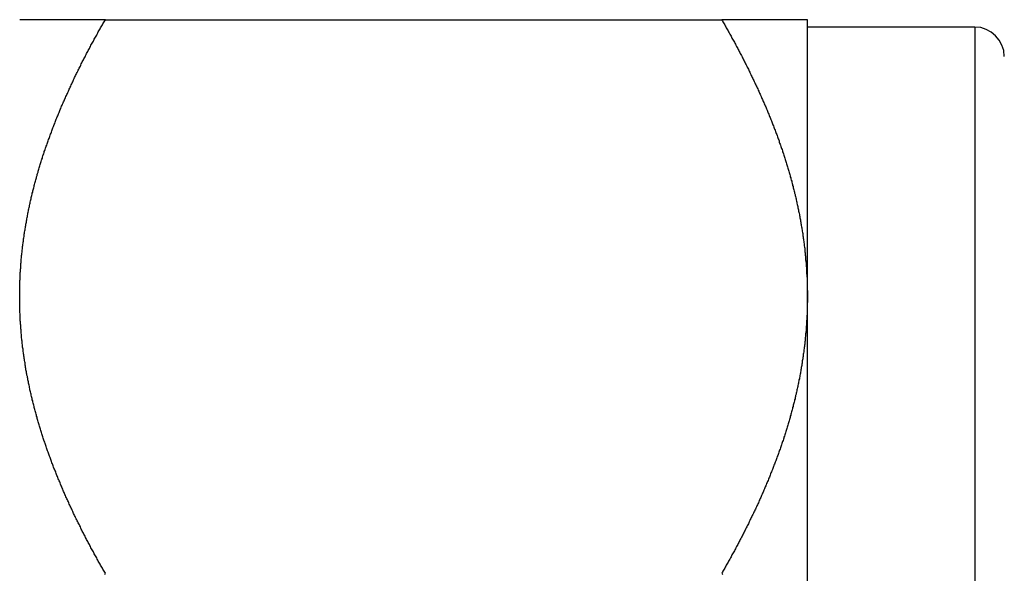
# Model space of a CAD drawing. Extents: x 7.6 to 27.1, y 2.7 to 20.5.
# Tile 23 of 136: x 18.94 to 19.44, y 3.551 to 3.832. Entities that reach past the tile are written whole.
import ezdxf

# ---------------------------------------------------------------- set-up
doc = ezdxf.new("R2010")
doc.units = 0
doc.layers.get('0').update_dxf_attribs({"linetype": 'CONTINUOUS'})

msp = doc.modelspace()

# ---------------------------------------------------------------- linework, layer by layer
at = {"color": 7, "linetype": 'CONTINUOUS'}
for p, q in [((18.98348, 3.83195), (19.29647, 3.83195)), ((19.33998, 3.69132), (19.33998, 3.83195)), ((19.42498, 3.8282), (19.33998, 3.8282)), ((19.33998, 3.41007), (19.33998, 3.69132))]:
    msp.add_line(p, q, dxfattribs=at)
at = {"color": 8, "linetype": 'CONTINUOUS'}
msp.add_line((19.42498, 3.8282), (19.42498, 3.2732), dxfattribs=at)
at = {"color": 7}
for points in [[(18.94, 3.69132, 0), (18.94, 3.6919, 0), (18.94, 3.69248, 0), (18.94, 3.69306, 0), (18.94, 3.69364, 0), (18.94, 3.69422, 0), (18.94, 3.6948, 0), (18.94, 3.69538, 0), (18.94, 3.69596, 0), (18.94, 3.69654, 0), (18.9401, 3.69712, 0), (18.9401, 3.6977, 0), (18.9401, 3.69828, 0), (18.9401, 3.69885, 0), (18.9401, 3.69943, 0), (18.9402, 3.70001, 0), (18.9402, 3.70059, 0), (18.9402, 3.70116, 0), (18.9402, 3.70174, 0), (18.9403, 3.70232, 0), (18.9403, 3.70289, 0), (18.9403, 3.70347, 0), (18.9404, 3.70404, 0), (18.9404, 3.70462, 0), (18.9404, 3.7052, 0), (18.9405, 3.70577, 0), (18.9405, 3.70635, 0), (18.9406, 3.70692, 0), (18.9406, 3.70749, 0), (18.9406, 3.70807, 0), (18.9407, 3.70864, 0), (18.9407, 3.70922, 0), (18.9408, 3.70979, 0), (18.9408, 3.71036, 0), (18.9409, 3.71094, 0), (18.9409, 3.71151, 0), (18.941, 3.71208, 0), (18.9411, 3.71265, 0), (18.9411, 3.71323, 0), (18.9412, 3.7138, 0), (18.9412, 3.71437, 0), (18.9413, 3.71494, 0), (18.9414, 3.71551, 0), (18.9414, 3.71608, 0), (18.9415, 3.71666, 0), (18.9416, 3.71723, 0), (18.9416, 3.7178, 0), (18.9417, 3.71837, 0), (18.9418, 3.71894, 0), (18.9419, 3.71951, 0), (18.9419, 3.72008, 0), (18.942, 3.72064, 0), (18.9421, 3.72121, 0), (18.9422, 3.72178, 0), (18.9423, 3.72235, 0), (18.9423, 3.72292, 0), (18.9424, 3.72349, 0), (18.9425, 3.72406, 0), (18.9426, 3.72462, 0), (18.9427, 3.72519, 0), (18.9428, 3.72576, 0), (18.9429, 3.72633, 0), (18.943, 3.72689, 0), (18.9431, 3.72746, 0), (18.9432, 3.72803, 0), (18.9433, 3.72859, 0), (18.9434, 3.72916, 0), (18.9435, 3.72972, 0), (18.9436, 3.73029, 0), (18.9437, 3.73085, 0), (18.9438, 3.73142, 0), (18.9439, 3.73198, 0), (18.944, 3.73255, 0), (18.9441, 3.73311, 0), (18.9442, 3.73368, 0), (18.9443, 3.73424, 0), (18.9444, 3.73481, 0), (18.9445, 3.73537, 0), (18.9447, 3.73593, 0), (18.9448, 3.7365, 0), (18.9449, 3.73706, 0), (18.945, 3.73762, 0), (18.9451, 3.73819, 0), (18.9453, 3.73875, 0), (18.9454, 3.73931, 0), (18.9455, 3.73987, 0), (18.9456, 3.74043, 0), (18.9458, 3.741, 0), (18.9459, 3.74156, 0), (18.946, 3.74212, 0), (18.9462, 3.74268, 0), (18.9463, 3.74324, 0), (18.9464, 3.7438, 0), (18.9466, 3.74436, 0), (18.9467, 3.74492, 0), (18.9468, 3.74548, 0), (18.947, 3.74604, 0), (18.9471, 3.7466, 0), (18.9473, 3.74716, 0), (18.9474, 3.74772, 0), (18.9476, 3.74828, 0), (18.9477, 3.74884, 0), (18.9479, 3.7494, 0), (18.948, 3.74995, 0), (18.9482, 3.75051, 0), (18.9483, 3.75107, 0), (18.9485, 3.75163, 0), (18.9486, 3.75219, 0), (18.9488, 3.75274, 0), (18.9489, 3.7533, 0), (18.9491, 3.75386, 0), (18.9493, 3.75441, 0), (18.9494, 3.75497, 0), (18.9496, 3.75553, 0), (18.9497, 3.75608, 0), (18.9499, 3.75664, 0), (18.9501, 3.7572, 0), (18.9502, 3.75775, 0), (18.9504, 3.75831, 0), (18.9506, 3.75886, 0), (18.9508, 3.75942, 0), (18.9509, 3.75997, 0), (18.9511, 3.76053, 0), (18.9513, 3.76108, 0), (18.9515, 3.76164, 0), (18.9516, 3.76219, 0), (18.9518, 3.76274, 0), (18.952, 3.7633, 0), (18.9522, 3.76385, 0), (18.9524, 3.76441, 0), (18.9525, 3.76496, 0), (18.9527, 3.76551, 0), (18.9529, 3.76606, 0), (18.9531, 3.76662, 0), (18.9533, 3.76717, 0), (18.9535, 3.76772, 0), (18.9537, 3.76827, 0), (18.9539, 3.76883, 0), (18.9541, 3.76938, 0), (18.9543, 3.76993, 0), (18.9545, 3.77048, 0), (18.9547, 3.77103, 0), (18.9549, 3.77158, 0), (18.9551, 3.77214, 0), (18.9553, 3.77269, 0), (18.9555, 3.77324, 0), (18.9557, 3.77379, 0), (18.9559, 3.77434, 0), (18.9561, 3.77489, 0), (18.9563, 3.77544, 0), (18.9565, 3.77598, 0), (18.9567, 3.77653, 0), (18.9569, 3.77708, 0), (18.9571, 3.77763, 0), (18.9573, 3.77818, 0), (18.9575, 3.77873, 0), (18.9578, 3.77928, 0), (18.958, 3.77982, 0), (18.9582, 3.78037, 0), (18.9584, 3.78092, 0), (18.9586, 3.78146, 0), (18.9588, 3.78201, 0), (18.9591, 3.78256, 0), (18.9593, 3.7831, 0), (18.9595, 3.78365, 0), (18.9597, 3.78419, 0), (18.96, 3.78474, 0), (18.9602, 3.78528, 0), (18.9604, 3.78583, 0), (18.9606, 3.78637, 0), (18.9609, 3.78691, 0), (18.9611, 3.78746, 0), (18.9613, 3.788, 0), (18.9616, 3.78854, 0), (18.9618, 3.78909, 0), (18.962, 3.78963, 0), (18.9623, 3.79017, 0), (18.9625, 3.79071, 0), (18.9627, 3.79125, 0), (18.963, 3.79179, 0), (18.9632, 3.79233, 0), (18.9634, 3.79287, 0), (18.9637, 3.79341, 0), (18.9639, 3.79395, 0), (18.9642, 3.79449, 0), (18.9644, 3.79503, 0), (18.9647, 3.79557, 0), (18.9649, 3.79611, 0), (18.9651, 3.79664, 0), (18.9654, 3.79718, 0), (18.9656, 3.79772, 0), (18.9659, 3.79825, 0), (18.9661, 3.79879, 0), (18.9664, 3.79932, 0), (18.9666, 3.79986, 0), (18.9669, 3.80039, 0), (18.9671, 3.80093, 0), (18.9674, 3.80146, 0), (18.9676, 3.802, 0), (18.9679, 3.80253, 0), (18.9682, 3.80306, 0), (18.9684, 3.8036, 0), (18.9687, 3.80413, 0), (18.9689, 3.80466, 0), (18.9692, 3.80519, 0), (18.9695, 3.80573, 0), (18.9697, 3.80626, 0), (18.97, 3.80679, 0), (18.9702, 3.80732, 0), (18.9705, 3.80785, 0), (18.9708, 3.80838, 0), (18.971, 3.80891, 0), (18.9713, 3.80944, 0), (18.9716, 3.80997, 0), (18.9718, 3.8105, 0), (18.9721, 3.81103, 0), (18.9724, 3.81155, 0), (18.9726, 3.81208, 0), (18.9729, 3.81261, 0), (18.9732, 3.81314, 0), (18.9735, 3.81367, 0), (18.9737, 3.81419, 0), (18.974, 3.81472, 0), (18.9743, 3.81525, 0), (18.9746, 3.81577, 0), (18.9748, 3.8163, 0), (18.9751, 3.81682, 0), (18.9754, 3.81735, 0), (18.9757, 3.81787, 0), (18.976, 3.8184, 0), (18.9762, 3.81892, 0), (18.9765, 3.81945, 0), (18.9768, 3.81997, 0), (18.9771, 3.82049, 0), (18.9774, 3.82102, 0), (18.9776, 3.82154, 0), (18.9779, 3.82206, 0), (18.9782, 3.82259, 0), (18.9785, 3.82311, 0), (18.9788, 3.82363, 0), (18.9791, 3.82415, 0), (18.9794, 3.82467, 0), (18.9797, 3.82519, 0), (18.9799, 3.82571, 0), (18.9802, 3.82624, 0), (18.9805, 3.82676, 0), (18.9808, 3.82728, 0), (18.9811, 3.8278, 0), (18.9814, 3.82832, 0), (18.9817, 3.82883, 0), (18.982, 3.82935, 0), (18.9823, 3.82987, 0), (18.9826, 3.83039, 0), (18.9829, 3.83091, 0), (18.9832, 3.83143, 0), (18.9835, 3.83195, 0)], [(18.9835, 3.83195, 0), (18.9832, 3.83195, 0), (18.9829, 3.83195, 0), (18.9826, 3.83195, 0), (18.9823, 3.83195, 0), (18.982, 3.83195, 0), (18.9817, 3.83195, 0), (18.9814, 3.83195, 0), (18.9811, 3.83195, 0), (18.9808, 3.83195, 0), (18.9805, 3.83195, 0), (18.9802, 3.83195, 0), (18.9799, 3.83195, 0), (18.9797, 3.83195, 0), (18.9794, 3.83195, 0), (18.9791, 3.83195, 0), (18.9788, 3.83195, 0), (18.9785, 3.83195, 0), (18.9782, 3.83195, 0), (18.9779, 3.83195, 0), (18.9776, 3.83195, 0), (18.9774, 3.83195, 0), (18.9771, 3.83195, 0), (18.9768, 3.83195, 0), (18.9765, 3.83195, 0), (18.9762, 3.83195, 0), (18.9759, 3.83195, 0), (18.9757, 3.83195, 0), (18.9754, 3.83195, 0), (18.9751, 3.83195, 0), (18.9748, 3.83195, 0), (18.9746, 3.83195, 0), (18.9743, 3.83195, 0), (18.974, 3.83195, 0), (18.9737, 3.83195, 0), (18.9735, 3.83195, 0), (18.9732, 3.83195, 0), (18.9729, 3.83195, 0), (18.9726, 3.83195, 0), (18.9724, 3.83195, 0), (18.9721, 3.83195, 0), (18.9718, 3.83195, 0), (18.9716, 3.83195, 0), (18.9713, 3.83195, 0), (18.971, 3.83195, 0), (18.9708, 3.83195, 0), (18.9705, 3.83195, 0), (18.9703, 3.83195, 0), (18.97, 3.83195, 0), (18.9697, 3.83195, 0), (18.9695, 3.83195, 0), (18.9692, 3.83195, 0), (18.969, 3.83195, 0), (18.9687, 3.83195, 0), (18.9684, 3.83195, 0), (18.9682, 3.83195, 0), (18.9679, 3.83195, 0), (18.9677, 3.83195, 0), (18.9674, 3.83195, 0), (18.9672, 3.83195, 0), (18.9669, 3.83195, 0), (18.9667, 3.83195, 0), (18.9664, 3.83195, 0), (18.9662, 3.83195, 0), (18.9659, 3.83195, 0), (18.9657, 3.83195, 0), (18.9654, 3.83195, 0), (18.9652, 3.83195, 0), (18.9649, 3.83195, 0), (18.9647, 3.83195, 0), (18.9645, 3.83195, 0), (18.9642, 3.83195, 0), (18.964, 3.83195, 0), (18.9637, 3.83195, 0), (18.9635, 3.83195, 0), (18.9633, 3.83195, 0), (18.963, 3.83195, 0), (18.9628, 3.83195, 0), (18.9626, 3.83195, 0), (18.9623, 3.83195, 0), (18.9621, 3.83195, 0), (18.9619, 3.83195, 0), (18.9616, 3.83195, 0), (18.9614, 3.83195, 0), (18.9612, 3.83195, 0), (18.9609, 3.83195, 0), (18.9607, 3.83195, 0), (18.9605, 3.83195, 0), (18.9603, 3.83195, 0), (18.96, 3.83195, 0), (18.9598, 3.83195, 0), (18.9596, 3.83195, 0), (18.9594, 3.83195, 0), (18.9592, 3.83195, 0), (18.9589, 3.83195, 0), (18.9587, 3.83195, 0), (18.9585, 3.83195, 0), (18.9583, 3.83195, 0), (18.9581, 3.83195, 0), (18.9579, 3.83195, 0), (18.9576, 3.83195, 0), (18.9574, 3.83195, 0), (18.9572, 3.83195, 0), (18.957, 3.83195, 0), (18.9568, 3.83195, 0), (18.9566, 3.83195, 0), (18.9564, 3.83195, 0), (18.9562, 3.83195, 0), (18.956, 3.83195, 0), (18.9558, 3.83195, 0), (18.9556, 3.83195, 0), (18.9554, 3.83195, 0), (18.9552, 3.83195, 0), (18.955, 3.83195, 0), (18.9548, 3.83195, 0), (18.9546, 3.83195, 0), (18.9544, 3.83195, 0), (18.9542, 3.83195, 0), (18.954, 3.83195, 0), (18.9538, 3.83195, 0), (18.9536, 3.83195, 0), (18.9534, 3.83195, 0), (18.9533, 3.83195, 0), (18.9531, 3.83195, 0), (18.9529, 3.83195, 0), (18.9527, 3.83195, 0), (18.9525, 3.83195, 0), (18.9523, 3.83195, 0), (18.9521, 3.83195, 0), (18.952, 3.83195, 0), (18.9518, 3.83195, 0), (18.9516, 3.83195, 0), (18.9514, 3.83195, 0), (18.9513, 3.83195, 0), (18.9511, 3.83195, 0), (18.9509, 3.83195, 0), (18.9507, 3.83195, 0), (18.9506, 3.83195, 0), (18.9504, 3.83195, 0), (18.9502, 3.83195, 0), (18.9501, 3.83195, 0), (18.9499, 3.83195, 0), (18.9497, 3.83195, 0), (18.9496, 3.83195, 0), (18.9494, 3.83195, 0), (18.9492, 3.83195, 0), (18.9491, 3.83195, 0), (18.9489, 3.83195, 0), (18.9488, 3.83195, 0), (18.9486, 3.83195, 0), (18.9485, 3.83195, 0), (18.9483, 3.83195, 0), (18.9482, 3.83195, 0), (18.948, 3.83195, 0), (18.9478, 3.83195, 0), (18.9477, 3.83195, 0), (18.9476, 3.83195, 0), (18.9474, 3.83195, 0), (18.9473, 3.83195, 0), (18.9471, 3.83195, 0), (18.947, 3.83195, 0), (18.9468, 3.83195, 0), (18.9467, 3.83195, 0), (18.9466, 3.83195, 0), (18.9464, 3.83195, 0), (18.9463, 3.83195, 0), (18.9462, 3.83195, 0), (18.946, 3.83195, 0), (18.9459, 3.83195, 0), (18.9458, 3.83195, 0), (18.9456, 3.83195, 0), (18.9455, 3.83195, 0), (18.9454, 3.83195, 0), (18.9452, 3.83195, 0), (18.9451, 3.83195, 0), (18.945, 3.83195, 0), (18.9449, 3.83195, 0), (18.9448, 3.83195, 0), (18.9446, 3.83195, 0), (18.9445, 3.83195, 0), (18.9444, 3.83195, 0), (18.9443, 3.83195, 0), (18.9442, 3.83195, 0), (18.9441, 3.83195, 0), (18.944, 3.83195, 0), (18.9439, 3.83195, 0), (18.9437, 3.83195, 0), (18.9436, 3.83195, 0), (18.9435, 3.83195, 0), (18.9434, 3.83195, 0), (18.9433, 3.83195, 0), (18.9432, 3.83195, 0), (18.9431, 3.83195, 0), (18.943, 3.83195, 0), (18.9429, 3.83195, 0), (18.9428, 3.83195, 0), (18.9428, 3.83195, 0), (18.9427, 3.83195, 0), (18.9426, 3.83195, 0), (18.9425, 3.83195, 0), (18.9424, 3.83195, 0), (18.9423, 3.83195, 0), (18.9422, 3.83195, 0), (18.9421, 3.83195, 0), (18.9421, 3.83195, 0), (18.942, 3.83195, 0), (18.9419, 3.83195, 0), (18.9418, 3.83195, 0), (18.9418, 3.83195, 0), (18.9417, 3.83195, 0), (18.9416, 3.83195, 0), (18.9415, 3.83195, 0), (18.9415, 3.83195, 0), (18.9414, 3.83195, 0), (18.9413, 3.83195, 0), (18.9413, 3.83195, 0), (18.9412, 3.83195, 0), (18.9411, 3.83195, 0), (18.9411, 3.83195, 0), (18.941, 3.83195, 0), (18.941, 3.83195, 0), (18.9409, 3.83195, 0), (18.9409, 3.83195, 0), (18.9408, 3.83195, 0), (18.9408, 3.83195, 0), (18.9407, 3.83195, 0), (18.9407, 3.83195, 0), (18.9406, 3.83195, 0), (18.9406, 3.83195, 0), (18.9405, 3.83195, 0), (18.9405, 3.83195, 0), (18.9404, 3.83195, 0), (18.9404, 3.83195, 0), (18.9404, 3.83195, 0), (18.9403, 3.83195, 0), (18.9403, 3.83195, 0), (18.9403, 3.83195, 0), (18.9402, 3.83195, 0), (18.9402, 3.83195, 0), (18.9402, 3.83195, 0), (18.9402, 3.83195, 0), (18.9401, 3.83195, 0), (18.9401, 3.83195, 0), (18.9401, 3.83195, 0), (18.9401, 3.83195, 0), (18.9401, 3.83195, 0), (18.94, 3.83195, 0), (18.94, 3.83195, 0), (18.94, 3.83195, 0), (18.94, 3.83195, 0), (18.94, 3.83195, 0), (18.94, 3.83195, 0), (18.94, 3.83195, 0), (18.94, 3.83195, 0), (18.94, 3.83195, 0), (18.94, 3.83195, 0)], [(19.2965, 3.83195, 0), (19.2968, 3.83143, 0), (19.2971, 3.83091, 0), (19.2974, 3.83039, 0), (19.2977, 3.82987, 0), (19.298, 3.82935, 0), (19.2982, 3.82883, 0), (19.2985, 3.82831, 0), (19.2988, 3.82779, 0), (19.2991, 3.82727, 0), (19.2994, 3.82675, 0), (19.2997, 3.82623, 0), (19.3, 3.82571, 0), (19.3003, 3.82519, 0), (19.3006, 3.82467, 0), (19.3009, 3.82415, 0), (19.3012, 3.82362, 0), (19.3015, 3.8231, 0), (19.3017, 3.82258, 0), (19.302, 3.82206, 0), (19.3023, 3.82154, 0), (19.3026, 3.82101, 0), (19.3029, 3.82049, 0), (19.3032, 3.81997, 0), (19.3034, 3.81945, 0), (19.3037, 3.81892, 0), (19.304, 3.8184, 0), (19.3043, 3.81787, 0), (19.3046, 3.81735, 0), (19.3048, 3.81683, 0), (19.3051, 3.8163, 0), (19.3054, 3.81578, 0), (19.3057, 3.81525, 0), (19.3059, 3.81473, 0), (19.3062, 3.8142, 0), (19.3065, 3.81368, 0), (19.3068, 3.81315, 0), (19.307, 3.81263, 0), (19.3073, 3.8121, 0), (19.3076, 3.81157, 0), (19.3078, 3.81105, 0), (19.3081, 3.81052, 0), (19.3084, 3.80999, 0), (19.3086, 3.80947, 0), (19.3089, 3.80894, 0), (19.3092, 3.80841, 0), (19.3094, 3.80788, 0), (19.3097, 3.80736, 0), (19.31, 3.80683, 0), (19.3102, 3.8063, 0), (19.3105, 3.80577, 0), (19.3107, 3.80524, 0), (19.311, 3.80471, 0), (19.3113, 3.80418, 0), (19.3115, 3.80365, 0), (19.3118, 3.80312, 0), (19.312, 3.80259, 0), (19.3123, 3.80206, 0), (19.3125, 3.80153, 0), (19.3128, 3.801, 0), (19.313, 3.80047, 0), (19.3133, 3.79994, 0), (19.3135, 3.79941, 0), (19.3138, 3.79887, 0), (19.314, 3.79834, 0), (19.3143, 3.79781, 0), (19.3145, 3.79728, 0), (19.3148, 3.79675, 0), (19.315, 3.79621, 0), (19.3153, 3.79568, 0), (19.3155, 3.79515, 0), (19.3157, 3.79461, 0), (19.316, 3.79408, 0), (19.3162, 3.79354, 0), (19.3165, 3.79301, 0), (19.3167, 3.79247, 0), (19.3169, 3.79194, 0), (19.3172, 3.7914, 0), (19.3174, 3.79087, 0), (19.3176, 3.79033, 0), (19.3179, 3.7898, 0), (19.3181, 3.78926, 0), (19.3183, 3.78872, 0), (19.3186, 3.78819, 0), (19.3188, 3.78765, 0), (19.319, 3.78711, 0), (19.3192, 3.78658, 0), (19.3195, 3.78604, 0), (19.3197, 3.7855, 0), (19.3199, 3.78496, 0), (19.3201, 3.78442, 0), (19.3204, 3.78388, 0), (19.3206, 3.78334, 0), (19.3208, 3.7828, 0), (19.321, 3.78227, 0), (19.3212, 3.78173, 0), (19.3214, 3.78119, 0), (19.3217, 3.78064, 0), (19.3219, 3.7801, 0), (19.3221, 3.77956, 0), (19.3223, 3.77902, 0), (19.3225, 3.77848, 0), (19.3227, 3.77794, 0), (19.3229, 3.7774, 0), (19.3231, 3.77685, 0), (19.3233, 3.77631, 0), (19.3236, 3.77577, 0), (19.3238, 3.77522, 0), (19.324, 3.77468, 0), (19.3242, 3.77414, 0), (19.3244, 3.77359, 0), (19.3246, 3.77305, 0), (19.3248, 3.7725, 0), (19.325, 3.77196, 0), (19.3252, 3.77141, 0), (19.3254, 3.77087, 0), (19.3256, 3.77032, 0), (19.3257, 3.76978, 0), (19.3259, 3.76923, 0), (19.3261, 3.76868, 0), (19.3263, 3.76814, 0), (19.3265, 3.76759, 0), (19.3267, 3.76704, 0), (19.3269, 3.76649, 0), (19.3271, 3.76595, 0), (19.3273, 3.7654, 0), (19.3274, 3.76485, 0), (19.3276, 3.7643, 0), (19.3278, 3.76375, 0), (19.328, 3.7632, 0), (19.3282, 3.76265, 0), (19.3283, 3.7621, 0), (19.3285, 3.76155, 0), (19.3287, 3.761, 0), (19.3289, 3.76045, 0), (19.329, 3.7599, 0), (19.3292, 3.75934, 0), (19.3294, 3.75879, 0), (19.3296, 3.75824, 0), (19.3297, 3.75769, 0), (19.3299, 3.75713, 0), (19.3301, 3.75658, 0), (19.3302, 3.75603, 0), (19.3304, 3.75547, 0), (19.3305, 3.75492, 0), (19.3307, 3.75436, 0), (19.3309, 3.75381, 0), (19.331, 3.75325, 0), (19.3312, 3.7527, 0), (19.3313, 3.75214, 0), (19.3315, 3.75159, 0), (19.3316, 3.75103, 0), (19.3318, 3.75047, 0), (19.332, 3.74992, 0), (19.3321, 3.74936, 0), (19.3322, 3.7488, 0), (19.3324, 3.74824, 0), (19.3325, 3.74768, 0), (19.3327, 3.74713, 0), (19.3328, 3.74657, 0), (19.333, 3.74601, 0), (19.3331, 3.74545, 0), (19.3333, 3.74489, 0), (19.3334, 3.74433, 0), (19.3335, 3.74377, 0), (19.3337, 3.7432, 0), (19.3338, 3.74264, 0), (19.3339, 3.74208, 0), (19.3341, 3.74152, 0), (19.3342, 3.74096, 0), (19.3343, 3.74039, 0), (19.3345, 3.73983, 0), (19.3346, 3.73927, 0), (19.3347, 3.7387, 0), (19.3348, 3.73814, 0), (19.3349, 3.73757, 0), (19.3351, 3.73701, 0), (19.3352, 3.73644, 0), (19.3353, 3.73588, 0), (19.3354, 3.73531, 0), (19.3355, 3.73474, 0), (19.3357, 3.73418, 0), (19.3358, 3.73361, 0), (19.3359, 3.73304, 0), (19.336, 3.73247, 0), (19.3361, 3.73191, 0), (19.3362, 3.73134, 0), (19.3363, 3.73077, 0), (19.3364, 3.7302, 0), (19.3365, 3.72963, 0), (19.3366, 3.72906, 0), (19.3367, 3.72849, 0), (19.3368, 3.72792, 0), (19.3369, 3.72735, 0), (19.337, 3.72677, 0), (19.3371, 3.7262, 0), (19.3372, 3.72563, 0), (19.3373, 3.72506, 0), (19.3374, 3.72448, 0), (19.3375, 3.72391, 0), (19.3376, 3.72333, 0), (19.3376, 3.72276, 0), (19.3377, 3.72218, 0), (19.3378, 3.72161, 0), (19.3379, 3.72103, 0), (19.338, 3.72045, 0), (19.338, 3.71988, 0), (19.3381, 3.7193, 0), (19.3382, 3.71872, 0), (19.3383, 3.71815, 0), (19.3383, 3.71757, 0), (19.3384, 3.71699, 0), (19.3385, 3.71641, 0), (19.3386, 3.71583, 0), (19.3386, 3.71525, 0), (19.3387, 3.71467, 0), (19.3387, 3.71409, 0), (19.3388, 3.71351, 0), (19.3389, 3.71293, 0), (19.3389, 3.71235, 0), (19.339, 3.71177, 0), (19.339, 3.71119, 0), (19.3391, 3.7106, 0), (19.3391, 3.71002, 0), (19.3392, 3.70944, 0), (19.3392, 3.70886, 0), (19.3393, 3.70828, 0), (19.3393, 3.70769, 0), (19.3394, 3.70711, 0), (19.3394, 3.70653, 0), (19.3395, 3.70594, 0), (19.3395, 3.70536, 0), (19.3395, 3.70478, 0), (19.3396, 3.70419, 0), (19.3396, 3.70361, 0), (19.3396, 3.70302, 0), (19.3397, 3.70244, 0), (19.3397, 3.70185, 0), (19.3397, 3.70127, 0), (19.3398, 3.70069, 0), (19.3398, 3.7001, 0), (19.3398, 3.69952, 0), (19.3398, 3.69893, 0), (19.3399, 3.69835, 0), (19.3399, 3.69776, 0), (19.3399, 3.69717, 0), (19.3399, 3.69659, 0), (19.3399, 3.696, 0), (19.3399, 3.69542, 0), (19.3399, 3.69483, 0), (19.34, 3.69425, 0), (19.34, 3.69366, 0), (19.34, 3.69308, 0), (19.34, 3.69249, 0), (19.34, 3.69191, 0), (19.34, 3.69132, 0)], [(19.34, 3.83195, 0), (19.34, 3.83195, 0), (19.34, 3.83195, 0), (19.34, 3.83195, 0), (19.34, 3.83195, 0), (19.34, 3.83195, 0), (19.3399, 3.83195, 0), (19.3399, 3.83195, 0), (19.3399, 3.83195, 0), (19.3399, 3.83195, 0), (19.3399, 3.83195, 0), (19.3399, 3.83195, 0), (19.3399, 3.83195, 0), (19.3398, 3.83195, 0), (19.3398, 3.83195, 0), (19.3398, 3.83195, 0), (19.3398, 3.83195, 0), (19.3397, 3.83195, 0), (19.3397, 3.83195, 0), (19.3397, 3.83195, 0), (19.3397, 3.83195, 0), (19.3396, 3.83195, 0), (19.3396, 3.83195, 0), (19.3396, 3.83195, 0), (19.3395, 3.83195, 0), (19.3395, 3.83195, 0), (19.3394, 3.83195, 0), (19.3394, 3.83195, 0), (19.3394, 3.83195, 0), (19.3393, 3.83195, 0), (19.3393, 3.83195, 0), (19.3392, 3.83195, 0), (19.3392, 3.83195, 0), (19.3391, 3.83195, 0), (19.3391, 3.83195, 0), (19.339, 3.83195, 0), (19.3389, 3.83195, 0), (19.3389, 3.83195, 0), (19.3388, 3.83195, 0), (19.3388, 3.83195, 0), (19.3387, 3.83195, 0), (19.3386, 3.83195, 0), (19.3386, 3.83195, 0), (19.3385, 3.83195, 0), (19.3385, 3.83195, 0), (19.3384, 3.83195, 0), (19.3383, 3.83195, 0), (19.3382, 3.83195, 0), (19.3382, 3.83195, 0), (19.3381, 3.83195, 0), (19.338, 3.83195, 0), (19.3379, 3.83195, 0), (19.3379, 3.83195, 0), (19.3378, 3.83195, 0), (19.3377, 3.83195, 0), (19.3376, 3.83195, 0), (19.3375, 3.83195, 0), (19.3374, 3.83195, 0), (19.3374, 3.83195, 0), (19.3373, 3.83195, 0), (19.3372, 3.83195, 0), (19.3371, 3.83195, 0), (19.337, 3.83195, 0), (19.3369, 3.83195, 0), (19.3368, 3.83195, 0), (19.3367, 3.83195, 0), (19.3366, 3.83195, 0), (19.3365, 3.83195, 0), (19.3364, 3.83195, 0), (19.3363, 3.83195, 0), (19.3362, 3.83195, 0), (19.3361, 3.83195, 0), (19.336, 3.83195, 0), (19.3359, 3.83195, 0), (19.3357, 3.83195, 0), (19.3356, 3.83195, 0), (19.3355, 3.83195, 0), (19.3354, 3.83195, 0), (19.3353, 3.83195, 0), (19.3352, 3.83195, 0), (19.3351, 3.83195, 0), (19.3349, 3.83195, 0), (19.3348, 3.83195, 0), (19.3347, 3.83195, 0), (19.3346, 3.83195, 0), (19.3344, 3.83195, 0), (19.3343, 3.83195, 0), (19.3342, 3.83195, 0), (19.334, 3.83195, 0), (19.3339, 3.83195, 0), (19.3338, 3.83195, 0), (19.3337, 3.83195, 0), (19.3335, 3.83195, 0), (19.3334, 3.83195, 0), (19.3332, 3.83195, 0), (19.3331, 3.83195, 0), (19.333, 3.83195, 0), (19.3328, 3.83195, 0), (19.3327, 3.83195, 0), (19.3325, 3.83195, 0), (19.3324, 3.83195, 0), (19.3322, 3.83195, 0), (19.3321, 3.83195, 0), (19.3319, 3.83195, 0), (19.3318, 3.83195, 0), (19.3316, 3.83195, 0), (19.3315, 3.83195, 0), (19.3313, 3.83195, 0), (19.3312, 3.83195, 0), (19.331, 3.83195, 0), (19.3309, 3.83195, 0), (19.3307, 3.83195, 0), (19.3305, 3.83195, 0), (19.3304, 3.83195, 0), (19.3302, 3.83195, 0), (19.33, 3.83195, 0), (19.3299, 3.83195, 0), (19.3297, 3.83195, 0), (19.3295, 3.83195, 0), (19.3294, 3.83195, 0), (19.3292, 3.83195, 0), (19.329, 3.83195, 0), (19.3288, 3.83195, 0), (19.3287, 3.83195, 0), (19.3285, 3.83195, 0), (19.3283, 3.83195, 0), (19.3281, 3.83195, 0), (19.328, 3.83195, 0), (19.3278, 3.83195, 0), (19.3276, 3.83195, 0), (19.3274, 3.83195, 0), (19.3272, 3.83195, 0), (19.327, 3.83195, 0), (19.3268, 3.83195, 0), (19.3267, 3.83195, 0), (19.3265, 3.83195, 0), (19.3263, 3.83195, 0), (19.3261, 3.83195, 0), (19.3259, 3.83195, 0), (19.3257, 3.83195, 0), (19.3255, 3.83195, 0), (19.3253, 3.83195, 0), (19.3251, 3.83195, 0), (19.3249, 3.83195, 0), (19.3247, 3.83195, 0), (19.3245, 3.83195, 0), (19.3243, 3.83195, 0), (19.3241, 3.83195, 0), (19.3239, 3.83195, 0), (19.3237, 3.83195, 0), (19.3235, 3.83195, 0), (19.3233, 3.83195, 0), (19.323, 3.83195, 0), (19.3228, 3.83195, 0), (19.3226, 3.83195, 0), (19.3224, 3.83195, 0), (19.3222, 3.83195, 0), (19.322, 3.83195, 0), (19.3218, 3.83195, 0), (19.3215, 3.83195, 0), (19.3213, 3.83195, 0), (19.3211, 3.83195, 0), (19.3209, 3.83195, 0), (19.3207, 3.83195, 0), (19.3204, 3.83195, 0), (19.3202, 3.83195, 0), (19.32, 3.83195, 0), (19.3198, 3.83195, 0), (19.3195, 3.83195, 0), (19.3193, 3.83195, 0), (19.3191, 3.83195, 0), (19.3189, 3.83195, 0), (19.3186, 3.83195, 0), (19.3184, 3.83195, 0), (19.3182, 3.83195, 0), (19.3179, 3.83195, 0), (19.3177, 3.83195, 0), (19.3175, 3.83195, 0), (19.3172, 3.83195, 0), (19.317, 3.83195, 0), (19.3167, 3.83195, 0), (19.3165, 3.83195, 0), (19.3163, 3.83195, 0), (19.316, 3.83195, 0), (19.3158, 3.83195, 0), (19.3155, 3.83195, 0), (19.3153, 3.83195, 0), (19.3151, 3.83195, 0), (19.3148, 3.83195, 0), (19.3146, 3.83195, 0), (19.3143, 3.83195, 0), (19.3141, 3.83195, 0), (19.3138, 3.83195, 0), (19.3136, 3.83195, 0), (19.3133, 3.83195, 0), (19.3131, 3.83195, 0), (19.3128, 3.83195, 0), (19.3126, 3.83195, 0), (19.3123, 3.83195, 0), (19.312, 3.83195, 0), (19.3118, 3.83195, 0), (19.3115, 3.83195, 0), (19.3113, 3.83195, 0), (19.311, 3.83195, 0), (19.3108, 3.83195, 0), (19.3105, 3.83195, 0), (19.3102, 3.83195, 0), (19.31, 3.83195, 0), (19.3097, 3.83195, 0), (19.3094, 3.83195, 0), (19.3092, 3.83195, 0), (19.3089, 3.83195, 0), (19.3086, 3.83195, 0), (19.3084, 3.83195, 0), (19.3081, 3.83195, 0), (19.3078, 3.83195, 0), (19.3076, 3.83195, 0), (19.3073, 3.83195, 0), (19.307, 3.83195, 0), (19.3068, 3.83195, 0), (19.3065, 3.83195, 0), (19.3062, 3.83195, 0), (19.3059, 3.83195, 0), (19.3057, 3.83195, 0), (19.3054, 3.83195, 0), (19.3051, 3.83195, 0), (19.3048, 3.83195, 0), (19.3046, 3.83195, 0), (19.3043, 3.83195, 0), (19.304, 3.83195, 0), (19.3037, 3.83195, 0), (19.3034, 3.83195, 0), (19.3032, 3.83195, 0), (19.3029, 3.83195, 0), (19.3026, 3.83195, 0), (19.3023, 3.83195, 0), (19.302, 3.83195, 0), (19.3017, 3.83195, 0), (19.3014, 3.83195, 0), (19.3012, 3.83195, 0), (19.3009, 3.83195, 0), (19.3006, 3.83195, 0), (19.3003, 3.83195, 0), (19.3, 3.83195, 0), (19.2997, 3.83195, 0), (19.2994, 3.83195, 0), (19.2991, 3.83195, 0), (19.2988, 3.83195, 0), (19.2985, 3.83195, 0), (19.2982, 3.83195, 0), (19.298, 3.83195, 0), (19.2977, 3.83195, 0), (19.2974, 3.83195, 0), (19.2971, 3.83195, 0), (19.2968, 3.83195, 0), (19.2965, 3.83195, 0)], [(18.9835, 3.5507, 0), (18.9832, 3.55121, 0), (18.9829, 3.55173, 0), (18.9826, 3.55225, 0), (18.9823, 3.55277, 0), (18.982, 3.55329, 0), (18.9817, 3.55381, 0), (18.9814, 3.55433, 0), (18.9811, 3.55485, 0), (18.9808, 3.55537, 0), (18.9805, 3.55589, 0), (18.9802, 3.55641, 0), (18.9799, 3.55693, 0), (18.9797, 3.55745, 0), (18.9794, 3.55797, 0), (18.9791, 3.55849, 0), (18.9788, 3.55902, 0), (18.9785, 3.55954, 0), (18.9782, 3.56006, 0), (18.9779, 3.56058, 0), (18.9776, 3.5611, 0), (18.9774, 3.56163, 0), (18.9771, 3.56215, 0), (18.9768, 3.56267, 0), (18.9765, 3.5632, 0), (18.9762, 3.56372, 0), (18.9759, 3.56424, 0), (18.9757, 3.56477, 0), (18.9754, 3.56529, 0), (18.9751, 3.56581, 0), (18.9748, 3.56634, 0), (18.9746, 3.56686, 0), (18.9743, 3.56739, 0), (18.974, 3.56791, 0), (18.9737, 3.56844, 0), (18.9735, 3.56896, 0), (18.9732, 3.56949, 0), (18.9729, 3.57002, 0), (18.9726, 3.57054, 0), (18.9724, 3.57107, 0), (18.9721, 3.57159, 0), (18.9718, 3.57212, 0), (18.9716, 3.57265, 0), (18.9713, 3.57317, 0), (18.971, 3.5737, 0), (18.9708, 3.57423, 0), (18.9705, 3.57476, 0), (18.9703, 3.57529, 0), (18.97, 3.57581, 0), (18.9697, 3.57634, 0), (18.9695, 3.57687, 0), (18.9692, 3.5774, 0), (18.969, 3.57793, 0), (18.9687, 3.57846, 0), (18.9684, 3.57899, 0), (18.9682, 3.57952, 0), (18.9679, 3.58005, 0), (18.9677, 3.58058, 0), (18.9674, 3.58111, 0), (18.9672, 3.58164, 0), (18.9669, 3.58217, 0), (18.9667, 3.5827, 0), (18.9664, 3.58323, 0), (18.9662, 3.58377, 0), (18.9659, 3.5843, 0), (18.9657, 3.58483, 0), (18.9654, 3.58536, 0), (18.9652, 3.5859, 0), (18.9649, 3.58643, 0), (18.9647, 3.58696, 0), (18.9645, 3.5875, 0), (18.9642, 3.58803, 0), (18.964, 3.58856, 0), (18.9637, 3.5891, 0), (18.9635, 3.58963, 0), (18.9633, 3.59017, 0), (18.963, 3.5907, 0), (18.9628, 3.59124, 0), (18.9626, 3.59177, 0), (18.9623, 3.59231, 0), (18.9621, 3.59284, 0), (18.9619, 3.59338, 0), (18.9616, 3.59392, 0), (18.9614, 3.59445, 0), (18.9612, 3.59499, 0), (18.9609, 3.59553, 0), (18.9607, 3.59607, 0), (18.9605, 3.5966, 0), (18.9603, 3.59714, 0), (18.96, 3.59768, 0), (18.9598, 3.59822, 0), (18.9596, 3.59876, 0), (18.9594, 3.5993, 0), (18.9592, 3.59984, 0), (18.9589, 3.60038, 0), (18.9587, 3.60092, 0), (18.9585, 3.60146, 0), (18.9583, 3.602, 0), (18.9581, 3.60254, 0), (18.9579, 3.60308, 0), (18.9576, 3.60362, 0), (18.9574, 3.60416, 0), (18.9572, 3.6047, 0), (18.957, 3.60525, 0), (18.9568, 3.60579, 0), (18.9566, 3.60633, 0), (18.9564, 3.60687, 0), (18.9562, 3.60742, 0), (18.956, 3.60796, 0), (18.9558, 3.6085, 0), (18.9556, 3.60905, 0), (18.9554, 3.60959, 0), (18.9552, 3.61014, 0), (18.955, 3.61068, 0), (18.9548, 3.61123, 0), (18.9546, 3.61177, 0), (18.9544, 3.61232, 0), (18.9542, 3.61286, 0), (18.954, 3.61341, 0), (18.9538, 3.61396, 0), (18.9536, 3.6145, 0), (18.9534, 3.61505, 0), (18.9533, 3.6156, 0), (18.9531, 3.61615, 0), (18.9529, 3.6167, 0), (18.9527, 3.61724, 0), (18.9525, 3.61779, 0), (18.9523, 3.61834, 0), (18.9521, 3.61889, 0), (18.952, 3.61944, 0), (18.9518, 3.61999, 0), (18.9516, 3.62054, 0), (18.9514, 3.62109, 0), (18.9513, 3.62164, 0), (18.9511, 3.62219, 0), (18.9509, 3.62274, 0), (18.9507, 3.6233, 0), (18.9506, 3.62385, 0), (18.9504, 3.6244, 0), (18.9502, 3.62495, 0), (18.9501, 3.62551, 0), (18.9499, 3.62606, 0), (18.9497, 3.62661, 0), (18.9496, 3.62717, 0), (18.9494, 3.62772, 0), (18.9492, 3.62828, 0), (18.9491, 3.62883, 0), (18.9489, 3.62939, 0), (18.9488, 3.62994, 0), (18.9486, 3.6305, 0), (18.9485, 3.63105, 0), (18.9483, 3.63161, 0), (18.9482, 3.63217, 0), (18.948, 3.63272, 0), (18.9478, 3.63328, 0), (18.9477, 3.63384, 0), (18.9476, 3.6344, 0), (18.9474, 3.63496, 0), (18.9473, 3.63552, 0), (18.9471, 3.63608, 0), (18.947, 3.63663, 0), (18.9468, 3.63719, 0), (18.9467, 3.63775, 0), (18.9466, 3.63832, 0), (18.9464, 3.63888, 0), (18.9463, 3.63944, 0), (18.9462, 3.64, 0), (18.946, 3.64056, 0), (18.9459, 3.64112, 0), (18.9458, 3.64169, 0), (18.9456, 3.64225, 0), (18.9455, 3.64281, 0), (18.9454, 3.64338, 0), (18.9452, 3.64394, 0), (18.9451, 3.6445, 0), (18.945, 3.64507, 0), (18.9449, 3.64563, 0), (18.9448, 3.6462, 0), (18.9446, 3.64677, 0), (18.9445, 3.64733, 0), (18.9444, 3.6479, 0), (18.9443, 3.64846, 0), (18.9442, 3.64903, 0), (18.9441, 3.6496, 0), (18.944, 3.65017, 0), (18.9439, 3.65074, 0), (18.9437, 3.6513, 0), (18.9436, 3.65187, 0), (18.9435, 3.65244, 0), (18.9434, 3.65301, 0), (18.9433, 3.65358, 0), (18.9432, 3.65415, 0), (18.9431, 3.65472, 0), (18.943, 3.6553, 0), (18.9429, 3.65587, 0), (18.9428, 3.65644, 0), (18.9428, 3.65701, 0), (18.9427, 3.65759, 0), (18.9426, 3.65816, 0), (18.9425, 3.65873, 0), (18.9424, 3.65931, 0), (18.9423, 3.65988, 0), (18.9422, 3.66046, 0), (18.9421, 3.66103, 0), (18.9421, 3.66161, 0), (18.942, 3.66219, 0), (18.9419, 3.66276, 0), (18.9418, 3.66334, 0), (18.9418, 3.66392, 0), (18.9417, 3.6645, 0), (18.9416, 3.66507, 0), (18.9415, 3.66565, 0), (18.9415, 3.66623, 0), (18.9414, 3.66681, 0), (18.9413, 3.66739, 0), (18.9413, 3.66797, 0), (18.9412, 3.66855, 0), (18.9411, 3.66913, 0), (18.9411, 3.66971, 0), (18.941, 3.67029, 0), (18.941, 3.67087, 0), (18.9409, 3.67146, 0), (18.9409, 3.67204, 0), (18.9408, 3.67262, 0), (18.9408, 3.6732, 0), (18.9407, 3.67378, 0), (18.9407, 3.67437, 0), (18.9406, 3.67495, 0), (18.9406, 3.67553, 0), (18.9405, 3.67612, 0), (18.9405, 3.6767, 0), (18.9404, 3.67728, 0), (18.9404, 3.67787, 0), (18.9404, 3.67845, 0), (18.9403, 3.67903, 0), (18.9403, 3.67962, 0), (18.9403, 3.6802, 0), (18.9402, 3.68079, 0), (18.9402, 3.68137, 0), (18.9402, 3.68196, 0), (18.9402, 3.68254, 0), (18.9401, 3.68313, 0), (18.9401, 3.68371, 0), (18.9401, 3.6843, 0), (18.9401, 3.68488, 0), (18.9401, 3.68547, 0), (18.94, 3.68605, 0), (18.94, 3.68664, 0), (18.94, 3.68722, 0), (18.94, 3.68781, 0), (18.94, 3.68839, 0), (18.94, 3.68898, 0), (18.94, 3.68956, 0), (18.94, 3.69015, 0), (18.94, 3.69074, 0), (18.94, 3.69132, 0)], [(19.34, 3.69132, 0), (19.34, 3.69074, 0), (19.34, 3.69016, 0), (19.34, 3.68958, 0), (19.34, 3.689, 0), (19.34, 3.68842, 0), (19.3399, 3.68784, 0), (19.3399, 3.68726, 0), (19.3399, 3.68668, 0), (19.3399, 3.6861, 0), (19.3399, 3.68552, 0), (19.3399, 3.68494, 0), (19.3399, 3.68437, 0), (19.3398, 3.68379, 0), (19.3398, 3.68321, 0), (19.3398, 3.68263, 0), (19.3398, 3.68206, 0), (19.3397, 3.68148, 0), (19.3397, 3.6809, 0), (19.3397, 3.68033, 0), (19.3397, 3.67975, 0), (19.3396, 3.67917, 0), (19.3396, 3.6786, 0), (19.3396, 3.67802, 0), (19.3395, 3.67745, 0), (19.3395, 3.67687, 0), (19.3394, 3.6763, 0), (19.3394, 3.67572, 0), (19.3394, 3.67515, 0), (19.3393, 3.67457, 0), (19.3393, 3.674, 0), (19.3392, 3.67342, 0), (19.3392, 3.67285, 0), (19.3391, 3.67228, 0), (19.3391, 3.6717, 0), (19.339, 3.67113, 0), (19.3389, 3.67056, 0), (19.3389, 3.66999, 0), (19.3388, 3.66941, 0), (19.3388, 3.66884, 0), (19.3387, 3.66827, 0), (19.3386, 3.6677, 0), (19.3386, 3.66713, 0), (19.3385, 3.66656, 0), (19.3385, 3.66599, 0), (19.3384, 3.66542, 0), (19.3383, 3.66485, 0), (19.3382, 3.66427, 0), (19.3382, 3.66371, 0), (19.3381, 3.66314, 0), (19.338, 3.66257, 0), (19.3379, 3.662, 0), (19.3379, 3.66143, 0), (19.3378, 3.66086, 0), (19.3377, 3.66029, 0), (19.3376, 3.65972, 0), (19.3375, 3.65915, 0), (19.3374, 3.65859, 0), (19.3374, 3.65802, 0), (19.3373, 3.65745, 0), (19.3372, 3.65688, 0), (19.3371, 3.65632, 0), (19.337, 3.65575, 0), (19.3369, 3.65518, 0), (19.3368, 3.65462, 0), (19.3367, 3.65405, 0), (19.3366, 3.65348, 0), (19.3365, 3.65292, 0), (19.3364, 3.65235, 0), (19.3363, 3.65179, 0), (19.3362, 3.65122, 0), (19.3361, 3.65066, 0), (19.336, 3.65009, 0), (19.3359, 3.64953, 0), (19.3357, 3.64896, 0), (19.3356, 3.6484, 0), (19.3355, 3.64784, 0), (19.3354, 3.64727, 0), (19.3353, 3.64671, 0), (19.3352, 3.64614, 0), (19.3351, 3.64558, 0), (19.3349, 3.64502, 0), (19.3348, 3.64446, 0), (19.3347, 3.64389, 0), (19.3346, 3.64333, 0), (19.3344, 3.64277, 0), (19.3343, 3.64221, 0), (19.3342, 3.64165, 0), (19.334, 3.64108, 0), (19.3339, 3.64052, 0), (19.3338, 3.63996, 0), (19.3337, 3.6394, 0), (19.3335, 3.63884, 0), (19.3334, 3.63828, 0), (19.3332, 3.63772, 0), (19.3331, 3.63716, 0), (19.333, 3.6366, 0), (19.3328, 3.63604, 0), (19.3327, 3.63548, 0), (19.3325, 3.63492, 0), (19.3324, 3.63436, 0), (19.3322, 3.6338, 0), (19.3321, 3.63325, 0), (19.3319, 3.63269, 0), (19.3318, 3.63213, 0), (19.3316, 3.63157, 0), (19.3315, 3.63101, 0), (19.3313, 3.63046, 0), (19.3312, 3.6299, 0), (19.331, 3.62934, 0), (19.3309, 3.62878, 0), (19.3307, 3.62823, 0), (19.3305, 3.62767, 0), (19.3304, 3.62711, 0), (19.3302, 3.62656, 0), (19.33, 3.626, 0), (19.3299, 3.62545, 0), (19.3297, 3.62489, 0), (19.3295, 3.62433, 0), (19.3294, 3.62378, 0), (19.3292, 3.62322, 0), (19.329, 3.62267, 0), (19.3288, 3.62211, 0), (19.3287, 3.62156, 0), (19.3285, 3.62101, 0), (19.3283, 3.62045, 0), (19.3281, 3.6199, 0), (19.328, 3.61934, 0), (19.3278, 3.61879, 0), (19.3276, 3.61824, 0), (19.3274, 3.61768, 0), (19.3272, 3.61713, 0), (19.327, 3.61658, 0), (19.3268, 3.61602, 0), (19.3267, 3.61547, 0), (19.3265, 3.61492, 0), (19.3263, 3.61437, 0), (19.3261, 3.61381, 0), (19.3259, 3.61326, 0), (19.3257, 3.61271, 0), (19.3255, 3.61216, 0), (19.3253, 3.61161, 0), (19.3251, 3.61106, 0), (19.3249, 3.61051, 0), (19.3247, 3.60996, 0), (19.3245, 3.6094, 0), (19.3243, 3.60885, 0), (19.3241, 3.6083, 0), (19.3239, 3.60776, 0), (19.3237, 3.60721, 0), (19.3235, 3.60666, 0), (19.3233, 3.60611, 0), (19.323, 3.60556, 0), (19.3228, 3.60501, 0), (19.3226, 3.60446, 0), (19.3224, 3.60391, 0), (19.3222, 3.60337, 0), (19.322, 3.60282, 0), (19.3218, 3.60227, 0), (19.3215, 3.60172, 0), (19.3213, 3.60118, 0), (19.3211, 3.60063, 0), (19.3209, 3.60009, 0), (19.3207, 3.59954, 0), (19.3204, 3.59899, 0), (19.3202, 3.59845, 0), (19.32, 3.5979, 0), (19.3198, 3.59736, 0), (19.3195, 3.59681, 0), (19.3193, 3.59627, 0), (19.3191, 3.59573, 0), (19.3189, 3.59518, 0), (19.3186, 3.59464, 0), (19.3184, 3.5941, 0), (19.3182, 3.59356, 0), (19.3179, 3.59301, 0), (19.3177, 3.59247, 0), (19.3175, 3.59193, 0), (19.3172, 3.59139, 0), (19.317, 3.59085, 0), (19.3167, 3.59031, 0), (19.3165, 3.58977, 0), (19.3163, 3.58923, 0), (19.316, 3.58869, 0), (19.3158, 3.58815, 0), (19.3155, 3.58761, 0), (19.3153, 3.58707, 0), (19.3151, 3.58654, 0), (19.3148, 3.586, 0), (19.3146, 3.58546, 0), (19.3143, 3.58492, 0), (19.3141, 3.58439, 0), (19.3138, 3.58385, 0), (19.3136, 3.58332, 0), (19.3133, 3.58278, 0), (19.3131, 3.58225, 0), (19.3128, 3.58171, 0), (19.3126, 3.58118, 0), (19.3123, 3.58064, 0), (19.312, 3.58011, 0), (19.3118, 3.57958, 0), (19.3115, 3.57904, 0), (19.3113, 3.57851, 0), (19.311, 3.57798, 0), (19.3108, 3.57745, 0), (19.3105, 3.57692, 0), (19.3102, 3.57638, 0), (19.31, 3.57585, 0), (19.3097, 3.57532, 0), (19.3094, 3.57479, 0), (19.3092, 3.57426, 0), (19.3089, 3.57373, 0), (19.3086, 3.5732, 0), (19.3084, 3.57267, 0), (19.3081, 3.57214, 0), (19.3078, 3.57161, 0), (19.3076, 3.57109, 0), (19.3073, 3.57056, 0), (19.307, 3.57003, 0), (19.3068, 3.5695, 0), (19.3065, 3.56898, 0), (19.3062, 3.56845, 0), (19.3059, 3.56792, 0), (19.3057, 3.5674, 0), (19.3054, 3.56687, 0), (19.3051, 3.56634, 0), (19.3048, 3.56582, 0), (19.3046, 3.56529, 0), (19.3043, 3.56477, 0), (19.304, 3.56424, 0), (19.3037, 3.56372, 0), (19.3034, 3.56319, 0), (19.3032, 3.56267, 0), (19.3029, 3.56215, 0), (19.3026, 3.56162, 0), (19.3023, 3.5611, 0), (19.302, 3.56058, 0), (19.3017, 3.56006, 0), (19.3014, 3.55953, 0), (19.3012, 3.55901, 0), (19.3009, 3.55849, 0), (19.3006, 3.55797, 0), (19.3003, 3.55745, 0), (19.3, 3.55693, 0), (19.2997, 3.55641, 0), (19.2994, 3.55589, 0), (19.2991, 3.55537, 0), (19.2988, 3.55485, 0), (19.2985, 3.55433, 0), (19.2982, 3.55381, 0), (19.298, 3.55329, 0), (19.2977, 3.55277, 0), (19.2974, 3.55225, 0), (19.2971, 3.55173, 0), (19.2968, 3.55121, 0), (19.2965, 3.5507, 0)], [(18.9832, 3.55018, 0), (18.9835, 3.5507, 0)], [(19.2965, 3.5507, 0), (19.2968, 3.55018, 0)]]:
    msp.add_polyline3d(points, dxfattribs=at)
at = {"color": 7, "linetype": 'CONTINUOUS'}
msp.add_arc((19.42498, 3.8132), 0.015, 0, 90, dxfattribs=at)

doc.saveas('drawing.dxf')
